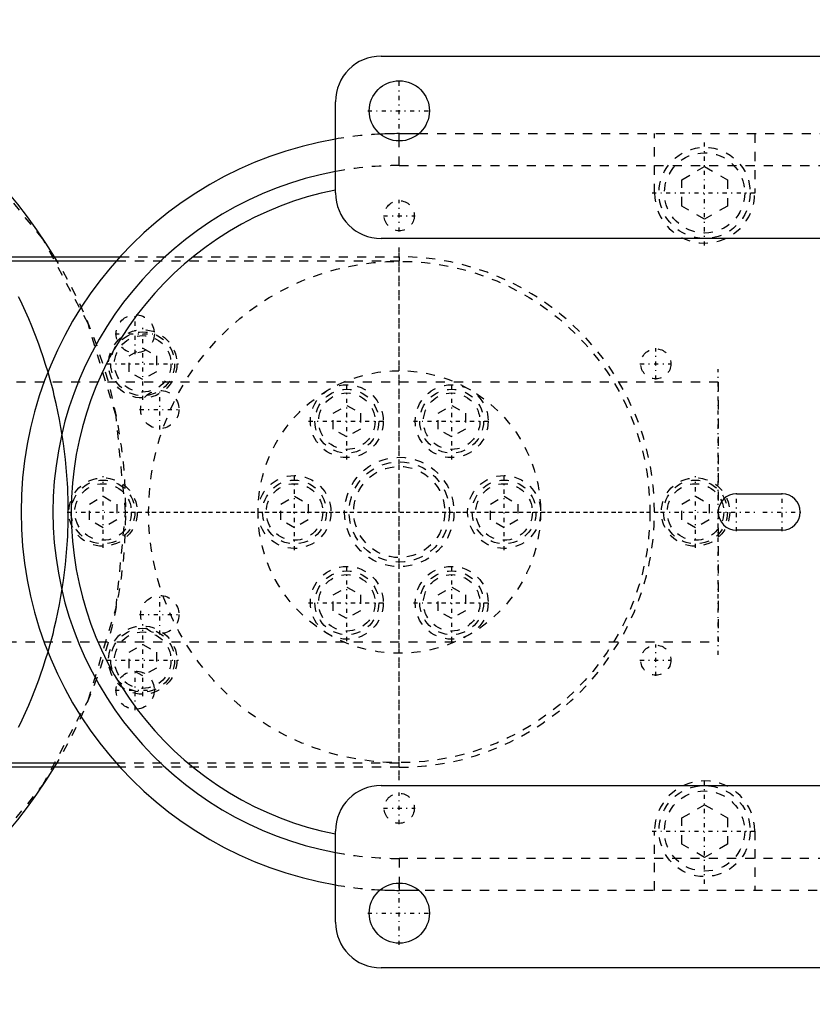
# Model space of a CAD drawing. Extents: x -204 to 209, y -54 to 54.
# Tile 3 of 4: x -42 to 45, y -54 to 54. Entities that reach past the tile are written whole.
import ezdxf

# ---------------------------------------------------------------- set-up
doc = ezdxf.new("R2010")
doc.units = 0
doc.linetypes.add('CENTER', pattern=[1.5, 0.45, -0.5, 0.05, -0.5])
doc.linetypes.add('DASHED', pattern=[2, 1, -1])
for name, color, linetype in [('AM_0', 7, 'CONTINUOUS'), ('AM_3', 7, 'DASHED'), ('AM_7', 7, 'CENTER')]:
    doc.layers.add(name, color=color, linetype=linetype)

msp = doc.modelspace()

# ---------------------------------------------------------------- linework, layer by layer
at = {"layer": 'AM_0', "color": 7, "linetype": 'CONTINUOUS'}
for p, q in [((-2, 50), (126, 50)), ((-7, 35), (-7, 45)), ((0, 41.5), (2.15, 41.5)), ((0, 40.7), (0, 41.5)), ((126, 30), (-2, 30)), ((-75, 28), (-30.63, 28)), ((-31.08, 27.5), (-75, 27.5)), ((37, 2), (42, 2)), ((42, -2), (37, -2)), ((-75, -27.5), (-31.08, -27.5)), ((-30.63, -28), (-75, -28)), ((-2, -30), (126, -30)), ((-7, -45), (-7, -35)), ((0, -40.7), (0, -41.5)), ((2.15, -41.5), (0, -41.5)), ((126, -50), (-2, -50))]:
    msp.add_line(p, q, dxfattribs=at)
for centre in [(0, 44), (0, -44)]:
    msp.add_circle(centre, 3.3, dxfattribs=at)
for centre, radius, start, end in [((-84, 0), 54, 31.2329, 90), ((-2, 45), 5, 90, 180), ((0, 0), 41.5, 90, 92.8885), ((0, 0), 41.5, 99.7108, 260.2892), ((0, 0), 38, 100.6151, 259.3849), ((0, 0), 36, 101.2123, 258.7877), ((-2, 35), 5, 180, 270), ((37, 0), 2, 90, 270), ((42, 0), 2, 270, 90), ((-84, 0), 54, 270, 328.7671), ((-2, -35), 5, 90, 180), ((0, 0), 41.5, 267.1115, 270), ((-2, -45), 5, 180, 270)]:
    msp.add_arc(centre, radius, start, end, dxfattribs=at)
at = {"layer": 'AM_3', "color": 6, "linetype": 'DASHED'}
for p, q in [((2.15, 41.5), (47.85, 41.5)), ((28, 35), (28, 41.5)), ((39, 41.5), (39, 35)), ((0, 38), (0, 40.7)), ((0, 38), (126.95, 38)), ((31, 36.44), (33.5, 37.89)), ((33.5, 37.89), (36, 36.44)), ((31, 33.56), (31, 36.44)), ((36, 36.44), (36, 33.56)), ((33.5, 32.11), (31, 33.56)), ((36, 33.56), (33.5, 32.11)), ((0, 27.5), (-31.08, 27.5)), ((-30.63, 28), (0, 28)), ((0, 28), (0, 27.5)), ((-29.65, 17.12), (-28.15, 17.98)), ((-28.15, 17.98), (-26.65, 17.12)), ((-29.65, 15.38), (-29.65, 17.12)), ((-26.65, 17.12), (-26.65, 15.38)), ((-28.15, 14.52), (-29.65, 15.38)), ((-26.65, 15.38), (-28.15, 14.52)), ((35, 14.25), (-75, 14.25)), ((35, 14.25), (35, -14.25)), ((-7.25, 10.83), (-5.75, 11.69)), ((-7.25, 9.09), (-7.25, 10.83)), ((-5.75, 11.69), (-4.25, 10.83)), ((-4.25, 10.83), (-4.25, 9.09)), ((4.25, 10.83), (5.75, 11.69)), ((4.25, 9.09), (4.25, 10.83)), ((5.75, 11.69), (7.25, 10.83)), ((7.25, 10.83), (7.25, 9.09)), ((-5.75, 8.23), (-7.25, 9.09)), ((-4.25, 9.09), (-5.75, 8.23)), ((5.75, 8.23), (4.25, 9.09)), ((7.25, 9.09), (5.75, 8.23)), ((-34, 0.87), (-32.5, 1.73)), ((-32.5, 1.73), (-31, 0.87)), ((-13, 0.87), (-11.5, 1.73)), ((-11.5, 1.73), (-10, 0.87)), ((10, 0.87), (11.5, 1.73)), ((11.5, 1.73), (13, 0.87)), ((31, 0.87), (32.5, 1.73)), ((32.5, 1.73), (34, 0.87)), ((-34, -0.87), (-34, 0.87)), ((-31, 0.87), (-31, -0.87)), ((-13, -0.87), (-13, 0.87)), ((-10, 0.87), (-10, -0.87)), ((10, -0.87), (10, 0.87)), ((13, 0.87), (13, -0.87)), ((31, -0.87), (31, 0.87)), ((34, 0.87), (34, -0.87)), ((-32.5, -1.73), (-34, -0.87)), ((-31, -0.87), (-32.5, -1.73)), ((-11.5, -1.73), (-13, -0.87)), ((-10, -0.87), (-11.5, -1.73)), ((11.5, -1.73), (10, -0.87)), ((13, -0.87), (11.5, -1.73)), ((32.5, -1.73), (31, -0.87)), ((34, -0.87), (32.5, -1.73)), ((-7.25, -9.09), (-5.75, -8.23)), ((-5.75, -8.23), (-4.25, -9.09)), ((4.25, -9.09), (5.75, -8.23)), ((5.75, -8.23), (7.25, -9.09)), ((-7.25, -10.83), (-7.25, -9.09)), ((-4.25, -9.09), (-4.25, -10.83)), ((4.25, -10.83), (4.25, -9.09)), ((7.25, -9.09), (7.25, -10.83)), ((-5.75, -11.69), (-7.25, -10.83)), ((-4.25, -10.83), (-5.75, -11.69)), ((5.75, -11.69), (4.25, -10.83)), ((7.25, -10.83), (5.75, -11.69)), ((-75, -14.25), (35, -14.25)), ((-29.65, -15.38), (-28.15, -14.52)), ((-28.15, -14.52), (-26.65, -15.38)), ((-29.65, -17.12), (-29.65, -15.38)), ((-26.65, -15.38), (-26.65, -17.12)), ((-28.15, -17.98), (-29.65, -17.12)), ((-26.65, -17.12), (-28.15, -17.98)), ((-31.08, -27.5), (0, -27.5)), ((0, -28), (-30.63, -28)), ((0, -28), (0, -27.5)), ((31, -33.56), (33.5, -32.11)), ((33.5, -32.11), (36, -33.56)), ((31, -36.44), (31, -33.56)), ((36, -33.56), (36, -36.44)), ((28, -41.5), (28, -35)), ((39, -35), (39, -41.5)), ((33.5, -37.89), (31, -36.44)), ((36, -36.44), (33.5, -37.89)), ((126.95, -38), (0, -38)), ((0, -38), (0, -40.7)), ((47.85, -41.5), (2.15, -41.5))]:
    msp.add_line(p, q, dxfattribs=at)
msp.add_lwpolyline([(-84, -54), (-73.47, -52.96), (-63.35, -49.89), (-54.02, -44.9), (-45.84, -38.18), (-39.13, -30), (-34.14, -20.66), (-31.07, -10.53), (-30.03, 0), (-31.07, 10.53), (-34.14, 20.66), (-39.13, 30), (-45.84, 38.18), (-54.02, 44.9), (-63.35, 49.89), (-73.47, 52.96), (-84, 54)], dxfattribs=at)
msp.add_polyline3d([(-41.76, -23.61, 0), (-41.56, -23.21, 0), (-41.37, -22.81, 0), (-41, -22, 0), (-40.65, -21.19, 0), (-40.31, -20.37, 0), (-39.98, -19.54, 0), (-39.66, -18.71, 0), (-39.51, -18.29, 0), (-39.36, -17.87, 0), (-39.07, -17.03, 0), (-38.8, -16.19, 0), (-38.54, -15.34, 0), (-38.3, -14.48, 0), (-38.06, -13.63, 0), (-37.95, -13.2, 0), (-37.85, -12.76, 0), (-37.64, -11.9, 0), (-37.45, -11.03, 0), (-37.28, -10.16, 0), (-37.12, -9.28, 0), (-36.97, -8.41, 0), (-36.91, -7.97, 0), (-36.84, -7.53, 0), (-36.73, -6.65, 0), (-36.62, -5.77, 0), (-36.54, -4.88, 0), (-36.46, -4, 0), (-36.41, -3.11, 0), (-36.38, -2.66, 0), (-36.36, -2.22, 0), (-36.33, -1.33, 0), (-36.32, -0.44, 0), (-36.32, 0, 0), (-36.32, 0.44, 0), (-36.33, 1.33, 0), (-36.36, 2.22, 0), (-36.38, 2.66, 0), (-36.41, 3.11, 0), (-36.46, 4, 0), (-36.54, 4.88, 0), (-36.62, 5.77, 0), (-36.73, 6.65, 0), (-36.84, 7.53, 0), (-36.91, 7.97, 0), (-36.97, 8.41, 0), (-37.12, 9.28, 0), (-37.28, 10.16, 0), (-37.45, 11.03, 0), (-37.64, 11.9, 0), (-37.85, 12.76, 0), (-37.95, 13.2, 0), (-38.06, 13.63, 0), (-38.3, 14.48, 0), (-38.54, 15.34, 0), (-38.8, 16.19, 0), (-39.07, 17.03, 0), (-39.36, 17.87, 0), (-39.51, 18.29, 0), (-39.66, 18.71, 0), (-39.98, 19.54, 0), (-40.31, 20.37, 0), (-40.65, 21.19, 0), (-41, 22, 0), (-41.37, 22.81, 0), (-41.56, 23.21, 0), (-41.76, 23.61, 0)], dxfattribs=at)
for centre, radius in [((33.5, 35), 5), ((33.5, 35), 4.4), ((0, 32.5), 1.65), ((0, 0), 27.5), ((-28.97, 19.54), 2.1), ((-28.15, 16.25), 3.75), ((-28.15, 16.25), 3.5), ((-28.15, 16.25), 3.1), ((28.15, 16.25), 1.65), ((0, 0), 15.5), ((-26.28, 11.25), 2.1), ((-5.75, 9.96), 4), ((-5.75, 9.96), 3.5), ((-5.75, 9.96), 3.1), ((5.75, 9.96), 4), ((5.75, 9.96), 3.5), ((5.75, 9.96), 3.1), ((0, 0), 6), ((0, 0), 5.5), ((0, 0), 5), ((-32.5, 0), 3.75), ((-32.5, 0), 3.5), ((-11.5, 0), 4), ((-11.5, 0), 3.5), ((11.5, 0), 4), ((11.5, 0), 3.5), ((32.5, 0), 3.75), ((32.5, 0), 3.5), ((-32.5, 0), 3.1), ((-11.5, 0), 3.1), ((11.5, 0), 3.1), ((32.5, 0), 3.1), ((-5.75, -9.96), 4), ((-5.75, -9.96), 3.5), ((5.75, -9.96), 4), ((5.75, -9.96), 3.5), ((-5.75, -9.96), 3.1), ((5.75, -9.96), 3.1), ((-26.28, -11.25), 2.1), ((-28.15, -16.25), 3.75), ((-28.15, -16.25), 3.5), ((-28.15, -16.25), 3.1), ((28.15, -16.25), 1.65), ((-28.97, -19.54), 2.1), ((33.5, -35), 5), ((0, -32.5), 1.65), ((33.5, -35), 4.4)]:
    msp.add_circle(centre, radius, dxfattribs=at)
for centre, radius, start, end in [((0, 0), 41.5, 92.8885, 99.7108), ((0, 0), 38, 90, 100.6151), ((33.5, 35), 5.5, 180, 0), ((-84, 0), 54, 328.7671, 31.2329), ((0, 0), 28, 270, 90), ((33.5, -35), 5.5, 0, 180), ((0, 0), 38, 259.3849, 270), ((0, 0), 41.5, 260.2892, 267.1115)]:
    msp.add_arc(centre, radius, start, end, dxfattribs=at)
at = {"layer": 'AM_7', "color": 4, "linetype": 'CENTER'}
for p, q in [((0, 40.53), (0, 47.47)), ((-3.46, 44), (3.46, 44)), ((33.5, 29.23), (33.5, 40.77)), ((27.73, 35), (39.27, 35)), ((0, 30.77), (0, 34.23)), ((-1.73, 32.5), (1.73, 32.5)), ((0, -29.4), (0, 29.4)), ((0, -28.88), (0, 28.88)), ((-28.97, 17.33), (-28.97, 21.74)), ((-31.18, 19.54), (-26.77, 19.54)), ((-28.15, 12.31), (-28.15, 20.19)), ((28.15, 14.52), (28.15, 17.98)), ((-32.08, 16.25), (-24.21, 16.25)), ((26.41, 16.25), (29.88, 16.25)), ((35, -15.67), (35, 15.68)), ((-5.75, 5.76), (-5.75, 14.16)), ((5.75, 5.76), (5.75, 14.16)), ((-26.28, 9.04), (-26.28, 13.45)), ((-28.49, 11.25), (-24.08, 11.25)), ((-9.95, 9.96), (-1.55, 9.96)), ((1.55, 9.96), (9.95, 9.96)), ((-32.5, -3.94), (-32.5, 3.94)), ((-11.5, -4.2), (-11.5, 4.2)), ((11.5, -4.2), (11.5, 4.2)), ((32.5, -3.94), (32.5, 3.94)), ((37, -2.1), (37, 2.1)), ((42, -2.1), (42, 2.1)), ((-29.4, 0), (29.4, 0)), ((39.9, 0), (44.1, 0)), ((-36.44, 0), (39.1, 0)), ((-5.75, -14.16), (-5.75, -5.76)), ((5.75, -14.16), (5.75, -5.76)), ((-26.28, -13.45), (-26.28, -9.04)), ((-9.95, -9.96), (-1.55, -9.96)), ((1.55, -9.96), (9.95, -9.96)), ((-28.49, -11.25), (-24.08, -11.25)), ((-28.15, -20.19), (-28.15, -12.31)), ((28.15, -17.98), (28.15, -14.52)), ((-32.08, -16.25), (-24.21, -16.25)), ((26.41, -16.25), (29.88, -16.25)), ((-28.97, -21.74), (-28.97, -17.33)), ((-31.18, -19.54), (-26.77, -19.54)), ((33.5, -40.77), (33.5, -29.23)), ((0, -34.23), (0, -30.77)), ((-1.73, -32.5), (1.73, -32.5)), ((27.73, -35), (39.27, -35)), ((0, -47.47), (0, -40.53)), ((-3.46, -44), (3.46, -44))]:
    msp.add_line(p, q, dxfattribs=at)

doc.saveas('drawing.dxf')
